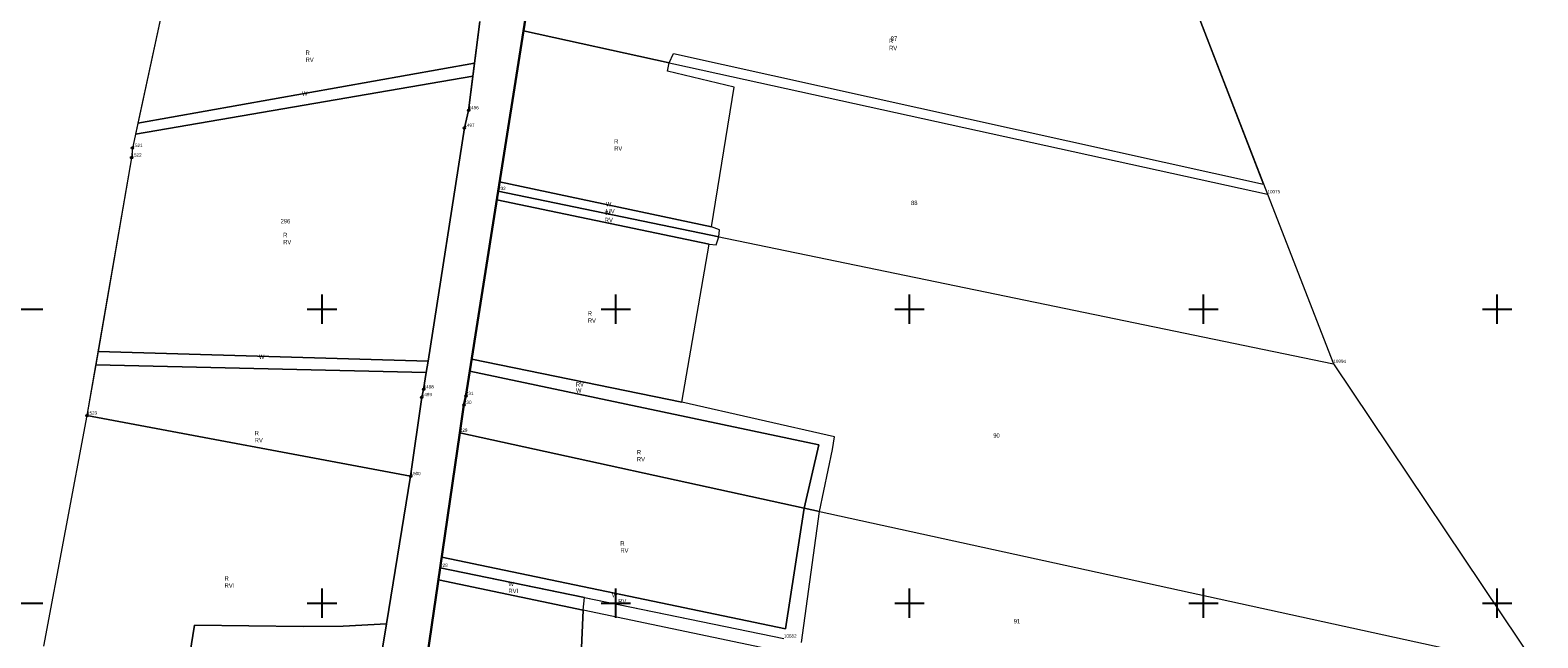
# Model space of a CAD drawing. Header units: metres. Extents: x 5548743 to 5556416, y 5707500 to 5714000.
# Tile 38 of 244: x 5550501 to 5551014, y 5712188 to 5712395. Entities that reach past the tile are written whole.
import ezdxf
from ezdxf.enums import TextEntityAlignment as Align

# ---------------------------------------------------------------- set-up
doc = ezdxf.new("R2010")
doc.units = ezdxf.units.M
doc.linetypes.add('219-1000', pattern=[0])
doc.layers.get('0').update_dxf_attribs({"color": 2, "lineweight": 5})
doc.styles.get("Standard").update_dxf_attribs({"font": 'Working1250', "width": 0.75})

# ---------------------------------------------------------------- blocks, each defined once
blk = doc.blocks.new('203')
at = {"linetype": 'Continuous', "lineweight": 0}
h = blk.add_hatch(color=0, dxfattribs=at)
edge = h.paths.add_edge_path()
edge.add_arc((0, 0), 0.09, 0, 360)
blk = doc.blocks.new('202')
at = {"color": 0, "linetype": 'Continuous', "lineweight": 0}
blk.add_circle((0, 0), 0.4, dxfattribs=at)
blk = doc.blocks.new('RAMKA1000K')
at = {"color": 0}
for p, q in [((200, 295), (200, 305)), ((300, 295), (300, 305)), ((400, 295), (400, 305)), ((500, 295), (500, 305)), ((600, 295), (600, 305)), ((95, 300), (105, 300)), ((195, 300), (205, 300)), ((295, 300), (305, 300)), ((395, 300), (405, 300)), ((495, 300), (505, 300)), ((595, 300), (605, 300)), ((200, 195), (200, 205)), ((300, 195), (300, 205)), ((400, 195), (400, 205)), ((500, 195), (500, 205)), ((600, 195), (600, 205)), ((95, 200), (105, 200)), ((195, 200), (205, 200)), ((295, 200), (305, 200)), ((395, 200), (405, 200)), ((495, 200), (505, 200)), ((595, 200), (605, 200))]:
    blk.add_line(p, q, dxfattribs=at)

msp = doc.modelspace()

# ---------------------------------------------------------------- linework, layer by layer
at = {"layer": '216-obręb ewidencyjny', "color": 7, "linetype": 'CONTINUOUS', "lineweight": 25, "flags": 128}
for points in [[(5550554.75, 5711682.1), (5550580.85, 5711844.48), (5550587.1, 5711883.35), (5550601.63, 5711975.71), (5550615.93, 5712068.68), (5550621.5, 5712084.02), (5550640.21, 5712211.99), (5550646.92, 5712257.91), (5550648.31, 5712267.39), (5550648.96, 5712270.41), (5550659.94, 5712340.1), (5550668.54, 5712394.6), (5550677.04, 5712448.58), (5550687.73, 5712516.42), (5550694.77, 5712561.06), (5550699.12, 5712588.68), (5550699.76, 5712592.28), (5550702, 5712604.88), (5550752.53, 5712918.62)], [(5550752.53, 5712918.62), (5550702, 5712604.88), (5550699.76, 5712592.28), (5550699.12, 5712588.68), (5550694.77, 5712561.06), (5550687.73, 5712516.42), (5550677.04, 5712448.58), (5550668.54, 5712394.6), (5550659.94, 5712340.1), (5550648.96, 5712270.41), (5550648.31, 5712267.39), (5550646.92, 5712257.91), (5550640.21, 5712211.99), (5550621.5, 5712084.02), (5550615.93, 5712068.68), (5550601.63, 5711975.71), (5550587.1, 5711883.35), (5550580.85, 5711844.48), (5550554.75, 5711682.1)]]:
    msp.add_lwpolyline(points, dxfattribs=at)
at = {"layer": '217-kontur klasyfikacyjny', "color": 3, "linetype": 'CONTINUOUS', "lineweight": 18, "flags": 128}
for points in [[(5550677.04, 5712448.58), (5550668.54, 5712394.6)], [(5550548.97, 5712417.24), (5550537.32, 5712363.24)], [(5550651.94, 5712383.62), (5550653.74, 5712397.74)], [(5550920.47, 5712342.47), (5550898.28, 5712399.58)], [(5550668.54, 5712394.6), (5550660.44, 5712343.24)], [(5550668.54, 5712394.6), (5550718.14, 5712383.72)], [(5550718.14, 5712383.72), (5550668.54, 5712394.6)], [(5550718.14, 5712383.72), (5550719.66, 5712386.91)], [(5550719.66, 5712386.91), (5550920.47, 5712342.47)], [(5550537.32, 5712363.24), (5550651.94, 5712383.62)], [(5550717.55, 5712380.92), (5550718.14, 5712383.72)], [(5550651.38, 5712379.19), (5550536.5, 5712359.45)], [(5550649.91, 5712367.56), (5550651.38, 5712379.19)], [(5550740.26, 5712375.39), (5550717.55, 5712380.92)], [(5550732.54, 5712327.95), (5550740.26, 5712375.39)], [(5550648.48, 5712361.61), (5550649.91, 5712367.56)], [(5550636.1, 5712282.27), (5550648.48, 5712361.61)], [(5550536.5, 5712359.45), (5550535.49, 5712354.75)], [(5550535.16, 5712351.45), (5550523.78, 5712285.59)], [(5550535.49, 5712354.75), (5550535.16, 5712351.45)], [(5550659.94, 5712340.1), (5550659.48, 5712337.17)], [(5550660.44, 5712343.24), (5550659.94, 5712340.1)], [(5550659.94, 5712340.1), (5550735.01, 5712324.58)], [(5550735.01, 5712324.58), (5550659.94, 5712340.1)], [(5550732.54, 5712327.95), (5550660.44, 5712343.24)], [(5550660.44, 5712343.24), (5550732.54, 5712327.95)], [(5550659.48, 5712337.17), (5550650.94, 5712283.01)], [(5550659.48, 5712337.17), (5550731.75, 5712322.11)], [(5550731.75, 5712322.11), (5550659.48, 5712337.17)], [(5550735.34, 5712326.93), (5550732.54, 5712327.95)], [(5550734.16, 5712321.79), (5550735.01, 5712324.58)], [(5550735.01, 5712324.58), (5550735.34, 5712326.93)], [(5550722.5, 5712268.29), (5550731.75, 5712322.11)], [(5550731.75, 5712322.11), (5550734.16, 5712321.79)], [(5550523.78, 5712285.59), (5550636.1, 5712282.27)], [(5550522.99, 5712280.98), (5550520.01, 5712263.78)], [(5550635.5, 5712278.45), (5550522.99, 5712280.98)], [(5550634.6, 5712272.67), (5550635.5, 5712278.45)], [(5550650.29, 5712278.83), (5550648.96, 5712270.41)], [(5550650.94, 5712283.01), (5550650.29, 5712278.83)], [(5550769.14, 5712253.89), (5550650.29, 5712278.83)], [(5550650.29, 5712278.83), (5550769.14, 5712253.89)], [(5550650.94, 5712283.01), (5550722.5, 5712268.29)], [(5550722.5, 5712268.29), (5550650.94, 5712283.01)], [(5550630.14, 5712243.18), (5550633.97, 5712270.04)], [(5550633.97, 5712270.04), (5550634.6, 5712272.67)], [(5550648.96, 5712270.41), (5550648.31, 5712267.39)], [(5550774.41, 5712256.59), (5550722.5, 5712268.29)], [(5550520.01, 5712263.78), (5550505.22, 5712185.35)], [(5550630.14, 5712243.18), (5550520.01, 5712263.78)], [(5550520.01, 5712263.78), (5550630.14, 5712243.18)], [(5550648.31, 5712267.39), (5550646.92, 5712257.91)], [(5550646.92, 5712257.91), (5550640.74, 5712215.62)], [(5550646.92, 5712257.91), (5550764.11, 5712232.31)], [(5550764.11, 5712232.31), (5550646.92, 5712257.91)], [(5550764.11, 5712232.31), (5550769.14, 5712253.89)], [(5550769.14, 5712253.89), (5550764.11, 5712232.31)], [(5550773.71, 5712252.28), (5550774.41, 5712256.59)], [(5550769.32, 5712231.18), (5550773.71, 5712252.28)], [(5550621.92, 5712192.94), (5550630.14, 5712243.18)], [(5550757.73, 5712191.3), (5550764.11, 5712232.31)], [(5550764.11, 5712232.31), (5550757.73, 5712191.3)], [(5550764.11, 5712232.31), (5550769.32, 5712231.18)], [(5550769.32, 5712231.18), (5550764.11, 5712232.31)], [(5550763.22, 5712186.67), (5550769.32, 5712231.18)], [(5550640.21, 5712211.99), (5550639.62, 5712207.96)], [(5550640.74, 5712215.62), (5550640.21, 5712211.99)], [(5550640.21, 5712211.99), (5550689.3, 5712201.9)], [(5550689.3, 5712201.9), (5550640.21, 5712211.99)], [(5550640.74, 5712215.62), (5550757.73, 5712191.3)], [(5550757.73, 5712191.3), (5550640.74, 5712215.62)], [(5550639.62, 5712207.96), (5550621.5, 5712084.02)], [(5550639.62, 5712207.96), (5550688.84, 5712197.67)], [(5550688.84, 5712197.67), (5550639.62, 5712207.96)], [(5550688.84, 5712197.67), (5550689.3, 5712201.9)], [(5550689.3, 5712201.9), (5550757.22, 5712187.95)], [(5550684.73, 5712103.26), (5550688.84, 5712197.67)], [(5550688.84, 5712197.67), (5550684.73, 5712103.26)], [(5550756.49, 5712183.47), (5550688.84, 5712197.67)], [(5550551.4, 5712160.13), (5550556.56, 5712192.54)], [(5550556.56, 5712192.54), (5550551.4, 5712160.13)], [(5550556.56, 5712192.54), (5550593.54, 5712192.09)], [(5550593.54, 5712192.09), (5550556.56, 5712192.54)], [(5550593.54, 5712192.09), (5550607.16, 5712192.18)], [(5550607.16, 5712192.18), (5550593.54, 5712192.09)], [(5550605.78, 5712094.33), (5550621.92, 5712192.94)], [(5550607.16, 5712192.18), (5550621.92, 5712192.94)], [(5550621.92, 5712192.94), (5550607.16, 5712192.18)]]:
    msp.add_lwpolyline(points, dxfattribs=at)
at = {"layer": '218-kontur użytku gruntowego', "color": 3, "linetype": 'CONTINUOUS', "lineweight": 18, "flags": 128}
for points in [[(5550677.04, 5712448.58), (5550668.54, 5712394.6)], [(5550668.54, 5712394.6), (5550677.04, 5712448.58)], [(5550548.97, 5712417.24), (5550537.32, 5712363.24)], [(5550651.94, 5712383.62), (5550653.74, 5712397.74)], [(5550653.74, 5712397.74), (5550651.94, 5712383.62)], [(5550920.47, 5712342.47), (5550898.28, 5712399.58)], [(5550668.54, 5712394.6), (5550660.44, 5712343.24)], [(5550660.44, 5712343.24), (5550668.54, 5712394.6)], [(5550668.54, 5712394.6), (5550718.14, 5712383.72)], [(5550718.14, 5712383.72), (5550668.54, 5712394.6)], [(5550718.14, 5712383.72), (5550719.66, 5712386.91)], [(5550719.66, 5712386.91), (5550920.47, 5712342.47)], [(5550537.32, 5712363.24), (5550651.94, 5712383.62)], [(5550651.94, 5712383.62), (5550537.32, 5712363.24)], [(5550651.38, 5712379.19), (5550651.94, 5712383.62)], [(5550651.94, 5712383.62), (5550651.38, 5712379.19)], [(5550717.55, 5712380.92), (5550718.14, 5712383.72)], [(5550651.38, 5712379.19), (5550536.5, 5712359.45)], [(5550536.5, 5712359.45), (5550651.38, 5712379.19)], [(5550649.91, 5712367.56), (5550651.38, 5712379.19)], [(5550651.38, 5712379.19), (5550649.91, 5712367.56)], [(5550740.26, 5712375.39), (5550717.55, 5712380.92)], [(5550732.54, 5712327.95), (5550740.26, 5712375.39)], [(5550648.48, 5712361.61), (5550649.91, 5712367.56)], [(5550649.91, 5712367.56), (5550648.48, 5712361.61)], [(5550537.32, 5712363.24), (5550536.5, 5712359.45)], [(5550636.1, 5712282.27), (5550648.48, 5712361.61)], [(5550648.48, 5712361.61), (5550636.1, 5712282.27)], [(5550536.5, 5712359.45), (5550535.49, 5712354.75)], [(5550535.16, 5712351.45), (5550523.78, 5712285.59)], [(5550535.49, 5712354.75), (5550535.16, 5712351.45)], [(5550659.94, 5712340.1), (5550659.48, 5712337.17)], [(5550659.48, 5712337.17), (5550659.94, 5712340.1)], [(5550660.44, 5712343.24), (5550659.94, 5712340.1)], [(5550659.94, 5712340.1), (5550660.44, 5712343.24)], [(5550659.94, 5712340.1), (5550735.01, 5712324.58)], [(5550735.01, 5712324.58), (5550659.94, 5712340.1)], [(5550732.54, 5712327.95), (5550660.44, 5712343.24)], [(5550660.44, 5712343.24), (5550732.54, 5712327.95)], [(5550659.48, 5712337.17), (5550650.94, 5712283.01)], [(5550650.94, 5712283.01), (5550659.48, 5712337.17)], [(5550659.48, 5712337.17), (5550731.75, 5712322.11)], [(5550731.75, 5712322.11), (5550659.48, 5712337.17)], [(5550735.34, 5712326.93), (5550732.54, 5712327.95)], [(5550734.16, 5712321.79), (5550735.01, 5712324.58)], [(5550735.01, 5712324.58), (5550735.34, 5712326.93)], [(5550722.5, 5712268.29), (5550731.75, 5712322.11)], [(5550731.75, 5712322.11), (5550734.16, 5712321.79)], [(5550523.78, 5712285.59), (5550522.99, 5712280.98)], [(5550636.1, 5712282.27), (5550523.78, 5712285.59)], [(5550523.78, 5712285.59), (5550636.1, 5712282.27)], [(5550522.99, 5712280.98), (5550520.01, 5712263.78)], [(5550635.5, 5712278.45), (5550522.99, 5712280.98)], [(5550522.99, 5712280.98), (5550635.5, 5712278.45)], [(5550634.6, 5712272.67), (5550635.5, 5712278.45)], [(5550635.5, 5712278.45), (5550634.6, 5712272.67)], [(5550635.5, 5712278.45), (5550636.1, 5712282.27)], [(5550636.1, 5712282.27), (5550635.5, 5712278.45)], [(5550650.29, 5712278.83), (5550648.96, 5712270.41)], [(5550648.96, 5712270.41), (5550650.29, 5712278.83)], [(5550650.94, 5712283.01), (5550650.29, 5712278.83)], [(5550650.29, 5712278.83), (5550650.94, 5712283.01)], [(5550769.14, 5712253.89), (5550650.29, 5712278.83)], [(5550650.29, 5712278.83), (5550769.14, 5712253.89)], [(5550650.94, 5712283.01), (5550722.5, 5712268.29)], [(5550722.5, 5712268.29), (5550650.94, 5712283.01)], [(5550630.14, 5712243.18), (5550633.97, 5712270.04)], [(5550633.97, 5712270.04), (5550630.14, 5712243.18)], [(5550633.97, 5712270.04), (5550634.6, 5712272.67)], [(5550634.6, 5712272.67), (5550633.97, 5712270.04)], [(5550648.96, 5712270.41), (5550648.31, 5712267.39)], [(5550648.31, 5712267.39), (5550648.96, 5712270.41)], [(5550774.41, 5712256.59), (5550722.5, 5712268.29)], [(5550520.01, 5712263.78), (5550505.22, 5712185.35)], [(5550630.14, 5712243.18), (5550520.01, 5712263.78)], [(5550520.01, 5712263.78), (5550630.14, 5712243.18)], [(5550648.31, 5712267.39), (5550646.92, 5712257.91)], [(5550646.92, 5712257.91), (5550648.31, 5712267.39)], [(5550646.92, 5712257.91), (5550640.74, 5712215.62)], [(5550640.74, 5712215.62), (5550646.92, 5712257.91)], [(5550646.92, 5712257.91), (5550764.11, 5712232.31)], [(5550764.11, 5712232.31), (5550646.92, 5712257.91)], [(5550764.11, 5712232.31), (5550769.14, 5712253.89)], [(5550769.14, 5712253.89), (5550764.11, 5712232.31)], [(5550773.71, 5712252.28), (5550774.41, 5712256.59)], [(5550769.32, 5712231.18), (5550773.71, 5712252.28)], [(5550621.92, 5712192.94), (5550630.14, 5712243.18)], [(5550630.14, 5712243.18), (5550621.92, 5712192.94)], [(5550757.73, 5712191.3), (5550764.11, 5712232.31)], [(5550764.11, 5712232.31), (5550757.73, 5712191.3)], [(5550764.11, 5712232.31), (5550769.32, 5712231.18)], [(5550769.32, 5712231.18), (5550764.11, 5712232.31)], [(5550763.22, 5712186.67), (5550769.32, 5712231.18)], [(5550640.21, 5712211.99), (5550639.62, 5712207.96)], [(5550639.62, 5712207.96), (5550640.21, 5712211.99)], [(5550640.74, 5712215.62), (5550640.21, 5712211.99)], [(5550640.21, 5712211.99), (5550640.74, 5712215.62)], [(5550640.21, 5712211.99), (5550689.3, 5712201.9)], [(5550689.3, 5712201.9), (5550640.21, 5712211.99)], [(5550640.74, 5712215.62), (5550757.73, 5712191.3)], [(5550757.73, 5712191.3), (5550640.74, 5712215.62)], [(5550639.62, 5712207.96), (5550621.5, 5712084.02)], [(5550621.5, 5712084.02), (5550639.62, 5712207.96)], [(5550639.62, 5712207.96), (5550688.84, 5712197.67)], [(5550688.84, 5712197.67), (5550639.62, 5712207.96)], [(5550688.84, 5712197.67), (5550689.3, 5712201.9)], [(5550689.3, 5712201.9), (5550757.22, 5712187.95)], [(5550684.73, 5712103.26), (5550688.84, 5712197.67)], [(5550688.84, 5712197.67), (5550684.73, 5712103.26)], [(5550756.49, 5712183.47), (5550688.84, 5712197.67)], [(5550551.4, 5712160.13), (5550556.56, 5712192.54)], [(5550556.56, 5712192.54), (5550551.4, 5712160.13)], [(5550556.56, 5712192.54), (5550593.54, 5712192.09)], [(5550593.54, 5712192.09), (5550556.56, 5712192.54)], [(5550593.54, 5712192.09), (5550607.16, 5712192.18)], [(5550607.16, 5712192.18), (5550593.54, 5712192.09)], [(5550605.78, 5712094.33), (5550621.92, 5712192.94)], [(5550621.92, 5712192.94), (5550605.78, 5712094.33)], [(5550607.16, 5712192.18), (5550621.92, 5712192.94)], [(5550621.92, 5712192.94), (5550607.16, 5712192.18)]]:
    msp.add_lwpolyline(points, dxfattribs=at)
at = {"layer": '219-działka ewidencyjna', "color": 7, "linetype": '219-1000', "lineweight": 18, "flags": 128}
for points in [[(5550677.04, 5712448.58), (5550668.54, 5712394.6)], [(5550548.97, 5712417.24), (5550535.49, 5712354.75)], [(5550653.74, 5712397.74), (5550649.91, 5712367.56)], [(5550898.28, 5712399.58), (5550921.8, 5712339.03)], [(5550668.54, 5712394.6), (5550659.94, 5712340.1)], [(5550668.54, 5712394.6), (5550921.8, 5712339.03)], [(5550649.91, 5712367.56), (5550648.48, 5712361.61)], [(5550648.48, 5712361.61), (5550634.6, 5712272.67)], [(5550535.16, 5712351.45), (5550520.01, 5712263.78)], [(5550535.49, 5712354.75), (5550535.16, 5712351.45)], [(5550659.94, 5712340.1), (5550648.96, 5712270.41)], [(5550659.94, 5712340.1), (5550944.23, 5712281.34)], [(5550921.8, 5712339.03), (5550944.23, 5712281.34)], [(5550944.23, 5712281.34), (5551013.83, 5712177.77)], [(5550633.97, 5712270.04), (5550630.14, 5712243.18)], [(5550634.6, 5712272.67), (5550633.97, 5712270.04)], [(5550648.96, 5712270.41), (5550648.31, 5712267.39)], [(5550520.01, 5712263.78), (5550505.22, 5712185.35)], [(5550520.01, 5712263.78), (5550630.14, 5712243.18)], [(5550648.31, 5712267.39), (5550646.92, 5712257.91)], [(5550646.92, 5712257.91), (5550640.21, 5712211.99)], [(5550646.92, 5712257.91), (5551013.83, 5712177.77)], [(5550630.14, 5712243.18), (5550605.78, 5712094.33)], [(5550640.21, 5712211.99), (5550621.5, 5712084.02)], [(5550640.21, 5712211.99), (5550757.22, 5712187.95)]]:
    msp.add_lwpolyline(points, dxfattribs=at)

# ---------------------------------------------------------------- block references
at = {"layer": '202-punkt graniczny', "color": 7, "linetype": 'CONTINUOUS', "lineweight": 18}
for p in [(5550649.91, 5712367.56), (5550648.48, 5712361.61), (5550535.16, 5712351.45), (5550535.49, 5712354.75), (5550633.97, 5712270.04), (5550634.6, 5712272.67), (5550648.96, 5712270.41), (5550520.01, 5712263.78), (5550648.31, 5712267.39), (5550630.14, 5712243.18)]:
    msp.add_blockref('202', p, dxfattribs=at)
at = {"layer": '203-punkt graniczny', "color": 7, "linetype": 'CONTINUOUS', "lineweight": 18}
for p in [(5550668.54, 5712394.6), (5550659.94, 5712340.1), (5550921.8, 5712339.03), (5550944.23, 5712281.34), (5550646.92, 5712257.91), (5550640.21, 5712211.99)]:
    msp.add_blockref('203', p, dxfattribs=at)
at = {"layer": 'Wstawianie ramki sekcyjnej z opisem', "color": 7, "linetype": 'CONTINUOUS', "lineweight": 13}
msp.add_blockref('RAMKA1000K', (5550400, 5712000), dxfattribs=at)
msp.add_blockref('RAMKA1000K', (5550400, 5712000), dxfattribs=at)
msp.add_blockref('RAMKA1000K', (5550400, 5712000), dxfattribs=at)
msp.add_blockref('RAMKA1000K', (5550400, 5712000), dxfattribs=at)

# ---------------------------------------------------------------- texts
at = {"layer": '202-punkt graniczny-Atr103', "color": 7, "width": 0.9}
for s, p in [('1496', (5550649.91, 5712367.56)), ('1496', (5550649.91, 5712367.56)), ('1497', (5550648.48, 5712361.61)), ('1497', (5550648.48, 5712361.61)), ('1521', (5550535.49, 5712354.75)), ('1521', (5550535.49, 5712354.75)), ('1522', (5550535.16, 5712351.45)), ('1522', (5550535.16, 5712351.45)), ('1498', (5550634.6, 5712272.67)), ('1498', (5550634.6, 5712272.67)), ('1499', (5550633.97, 5712270.04)), ('1499', (5550633.97, 5712270.04)), ('230', (5550648.31, 5712267.39)), ('230', (5550648.31, 5712267.39)), ('231', (5550648.96, 5712270.41)), ('231', (5550648.96, 5712270.41)), ('1523', (5550520.01, 5712263.78)), ('1523', (5550520.01, 5712263.78)), ('1500', (5550630.14, 5712243.18)), ('1500', (5550630.14, 5712243.18))]:
    msp.add_text(s, height=1.125, dxfattribs=at).set_placement(p, align=Align.BOTTOM_LEFT)
at = {"layer": '203-punkt graniczny-Atr103', "color": 7, "width": 0.9}
for s, p in [('232', (5550659.94, 5712340.1)), ('232', (5550659.94, 5712340.1)), ('10075', (5550921.8, 5712339.03)), ('10075', (5550921.8, 5712339.03)), ('10994', (5550944.23, 5712281.34)), ('10994', (5550944.23, 5712281.34)), ('229', (5550646.92, 5712257.91)), ('229', (5550646.92, 5712257.91)), ('228', (5550640.21, 5712211.99)), ('228', (5550640.21, 5712211.99)), ('10682', (5550757.22, 5712187.95)), ('10682', (5550757.22, 5712187.95))]:
    msp.add_text(s, height=1.125, dxfattribs=at).set_placement(p, align=Align.BOTTOM_LEFT)
at = {"layer": '209-oznaczenie konturu klasyfikacyjnego', "color": 3, "linetype": 'CONTINUOUS', "lineweight": 18, "width": 0.79}
for s, p in [('RV', (5550793.02, 5712389.5)), ('RV', (5550594.42, 5712385.51)), ('RV', (5550699.45, 5712355.35)), ('RV', (5550696.24, 5712331.03)), ('ŁIV', (5550696.63, 5712333.99)), ('RV', (5550586.79, 5712323.53)), ('RV', (5550690.48, 5712296.82)), ('RV', (5550577.1, 5712256.19)), ('RV', (5550707.18, 5712249.67)), ('RV', (5550701.55, 5712218.69)), ('RVI', (5550566.85, 5712206.76)), ('RVI', (5550663.46, 5712204.91))]:
    msp.add_text(s, height=1.5, dxfattribs=at).set_placement(p, align=Align.TOP_LEFT)
for p in [(5550686.39, 5712273.66), (5550700.82, 5712199.93)]:
    msp.add_text('RV', height=1.5, dxfattribs=at).set_placement(p)
at = {"layer": '210-oznaczenie konturu użytku gruntowego', "color": 3, "linetype": 'CONTINUOUS', "lineweight": 18, "width": 0.79}
for s, p in [('R', (5550793, 5712390.4)), ('R', (5550594.4, 5712386.41)), ('W', (5550593.2, 5712372.51)), ('R', (5550699.43, 5712356.25)), ('W', (5550696.61, 5712334.89)), ('W', (5550696.22, 5712331.93)), ('R', (5550586.77, 5712324.42)), ('R', (5550690.46, 5712297.72)), ('W', (5550578.51, 5712283)), ('W', (5550686.44, 5712271.56)), ('R', (5550577.08, 5712257.09)), ('R', (5550707.16, 5712250.57)), ('R', (5550701.53, 5712219.59)), ('R', (5550566.83, 5712207.66)), ('W', (5550663.44, 5712205.81)), ('W', (5550698.67, 5712201.98))]:
    msp.add_text(s, height=1.5, dxfattribs=at).set_placement(p)
at = {"layer": '211-numer działki ewidencyjnej', "color": 7, "linetype": 'CONTINUOUS', "lineweight": 18, "width": 0.79}
for s, p in [('87', (5550793.58, 5712392.67)), ('88', (5550800.49, 5712336.84)), ('90', (5550828.47, 5712257.75)), ('91', (5550835.43, 5712194.61))]:
    msp.add_text(s, height=1.5, dxfattribs=at).set_placement(p, align=Align.TOP_LEFT)
msp.add_text('296', height=1.5, dxfattribs=at).set_placement((5550585.91, 5712329.13))

doc.saveas('drawing.dxf')
